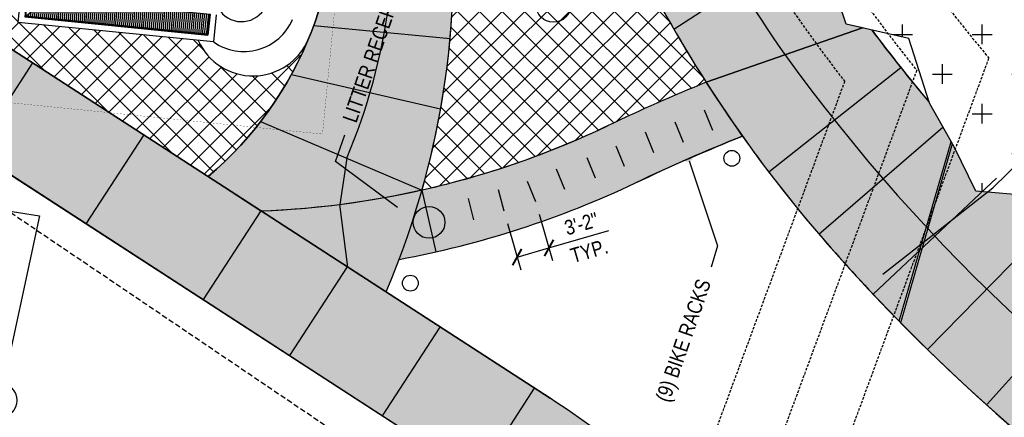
# Model space of a CAD drawing. Extents: x -7 to 1611950, y -7 to 575670.
# Tile 10 of 25: x 1609744 to 1609837, y 575060 to 575098. Entities that reach past the tile are written whole.
import ezdxf
from ezdxf import colors
from ezdxf.entities.mleader import LeaderData, LeaderLine
from ezdxf.enums import TextEntityAlignment as Align
from ezdxf.math import Vec2, Vec3

# ---------------------------------------------------------------- set-up
doc = ezdxf.new("R2010")
doc.units = 0
doc.header["$MEASUREMENT"] = 0
for name, pattern in [('DASHED', [0.75, 0.5, -0.25]), ('HIDDEN', [0.375, 0.25, -0.125]), ('HIDDEN2', [0.1875, 0.125, -0.0625])]:
    doc.linetypes.add(name, pattern=pattern)
for name, color, linetype in [('3001.687.19 P-Series Lighting$0$EN-LITE', 3, 'Continuous'), ('L-ANNO-MACH', 7, 'HIDDEN'), ('L-ANNO-MACH-OVERALL', 7, 'HIDDEN'), ('L-PAVE-JONT', 1, 'Continuous'), ('L-PAVE-SCLPT-CONC', 4, 'Continuous'), ('L-PAVE-SDWK', 4, 'Continuous'), ('L-STON-HTCH2', 9, 'Continuous'), ('L-UTIL-STRM-PATT', 9, 'Continuous'), ('X-XREF-SURV', 252, 'Continuous')]:
    doc.layers.add(name, color=color, linetype=linetype)
for name, color, linetype, lineweight in [('L-ANNO-DIMS', 2, 'Continuous', 25), ('L-ANNO-KEYN', 2, 'Continuous', 25), ('L-ANNO-KEYN-20SC', 2, 'Continuous', 25), ('L-ANNO-NOTE', 2, 'Continuous', 25), ('L-ANNO-NOTE-ROTATE', 2, 'Continuous', 25), ('L-ANNO-SCRN', 9, 'Continuous', 25), ('P-LOW', 4, 'DASHED', 30)]:
    doc.layers.add(name, color=color, linetype=linetype, lineweight=lineweight)
doc.layers.add('L-ANNO-NPLT', color=8, linetype='Continuous', plot=False)
doc.styles.add('2001_018K_04-26-04$0$LEROY', font='simplex.shx')
doc.styles.add('3001.687.19 P-Series Lighting$0$SIMPLEX', font='ARIALN.TTF')
doc.styles.add('RDG 3-32 ANNO DOT', font='ARIALN.TTF', dxfattribs={"height": 0.07035})
doc.styles.add('RDG Standard', font='ARIALN.TTF')
doc.styles.add('RDG_Standard', font='ARIALN.TTF')
doc.styles.get("Standard").update_dxf_attribs({"font": 'arial.ttf'})
doc.linetypes.add('SMALL_GAS', pattern='A,0.25,-0.15,["G",2001_018K_04-26-04$0$LEROY,S=0.08,R=0,X=-0.1,Y=-0.04],-0.05,0.25', length=0.7)
doc.dimstyles.new('RDG-ENG', dxfattribs={"dimscale": 12, "dimtxt": 0.09375, "dimasz": 0.0625, "dimexe": 0.0625, "dimexo": 0.0625, "dimgap": 0.03125, "dimtad": 1, "dimlfac": 12, "dimzin": 3, "dimdsep": 46, "dimlunit": 4, "dimtxsty": 'RDG Standard', "dimblk": 'ARCHTICK', "dimcen": 0.0937, "dimclrd": 256, "dimclre": 256, "dimclrt": 256, "dimadec": 0, "dimazin": 0, "dimtfac": 0.75, "dimtofl": 0, "dimtmove": 0, "dimatfit": 3, "dimfxl": 1, "dimtolj": 1, "dimtzin": 0, "dimarcsym": 0})
pattern_1 = [(50, (0, 0), (1.0758902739, -0.09412820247), [0.1125, -1.2375]), (355, (0, 0), (-0.2081270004, 1.12828820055), [0.09, -0.99]), (100.45144446, (0.0897, -0.0078), (0.8677632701, 1.03415998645), [0.095610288, -1.051713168]), (46.1842, (0, 0.3), (1.600861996, -0.2482789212), [0.16875, -1.85625]), (96.63563549, (0.1334, 0.2793), (1.4019929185, 1.4611779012), [0.143415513, -1.57757064]), (351.18416399, (0, 0.3), (1.4019929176, 1.4611779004), [0.135, -1.4850000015]), (21, (0.15, 0.225), (0.8953605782, -0.603928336), [0.1125, -1.2375]), (326, (0.15, 0.225), (0.3649729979, 1.0877250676), [0.09, -0.99]), (71.45144474, (0.2246, 0.1747), (1.2603335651, 0.4837967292), [0.095610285, -1.051713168]), (37.5, (0, 0), (0.01823978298, 0.49934078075), [0, -0.978, 0, -1.005, 0, -0.99375]), (7.5, (0, 0), (0.39460430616, 0.59161756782), [0, -0.573, 0, -0.9555, 0, -0.37875]), (327.5, (-0.3345, 0), (0.80073365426, -0.0338323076), [0, -0.375, 0, -1.17, 0, -1.5525]), (317.5, (-0.4845, 0), (0.874779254, 0.1501574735), [0, -0.4875, 0, -0.777, 0, -1.1025])]

# ---------------------------------------------------------------- blocks, each defined once
blk = doc.blocks.new('*U29')
at = {"layer": 'L-ANNO-KEYN', "linetype": 'HIDDEN2', "const_width": 0.0156}
for points in [[(-0.158, 48.561, -0.414214), (-0.033, 48.686)], [(30.265, 48.686, -0.414214), (30.39, 48.561)], [(30.39, 48.561), (30.549, 0.125, -0.414214), (30.424, 0)], [(0.125, 0, -0.414214), (0, 0.125)]]:
    blk.add_lwpolyline(points, format="xyb", dxfattribs=at)
for points in [[(0, 0.125), (-0.158, 48.561)], [(-0.033, 48.686), (30.265, 48.686)], [(30.424, 0), (0.125, 0)]]:
    blk.add_lwpolyline(points, dxfattribs=at)
blk = doc.blocks.new('KEYNOTE-CIRCLE')
at = {"layer": 'L-ANNO-NOTE', "color": 0, "transparency": 16777216}
blk.add_circle((0, 0), 0.0971, dxfattribs=at)
at = {"layer": 'L-ANNO-NOTE', "color": 0, "transparency": 16777216, "style": 'RDG_Standard'}
blk.add_attdef('#', text='', height=0.0938, dxfattribs=at).set_placement((0, 0), align=Align.MIDDLE_CENTER)
blk = doc.blocks.new('_ArchTick')
at = {"color": 0, "linetype": 'ByBlock', "const_width": 0.15}
blk.add_lwpolyline([(-0.5, -0.5), (0.5, 0.5)], dxfattribs=at)
blk = doc.blocks.new('*D76')
at = {"layer": 'L-ANNO-DIMS', "lineweight": -2, "transparency": 16777216}
for p, q in [((1609792.901, 575079.257), (1609794.165, 575074.874)), ((1609789.893, 575078.39), (1609791.156, 575074.006)), ((1609793.819, 575076.075), (1609799.476, 575077.706)), ((1609790.81, 575075.207), (1609793.819, 575076.075))]:
    blk.add_line(p, q, dxfattribs=at)
at = {"layer": 'L-ANNO-DIMS', "lineweight": -2, "transparency": 16777216, "xscale": 1.25, "yscale": 1.25, "zscale": 1.25}
for p, rotation in [((1609793.819, 575076.075), 16.0843061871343), ((1609790.81, 575075.207), 196.0843061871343)]:
    blk.add_blockref('_ArchTick', p, dxfattribs=dict(at, rotation=rotation))
at = {"layer": 'L-ANNO-DIMS', "transparency": 16777216, "char_height": 1.4, "attachment_point": 5, "rotation": 16.08431, "style": 'RDG Standard'}
for s, insert in [('\\A1;3\'-2"', (1609796.877, 575078.351)), ('\\A1;TYP. ', (1609797.615, 575075.79))]:
    blk.add_mtext(s, dxfattribs=dict(at, insert=insert))
blk = doc.blocks.new('viewports_Rebid')
at = {"layer": 'L-ANNO-MACH', "flags": 128}
blk.add_lwpolyline([(142.408, 53.691, 0.056057), (161.669, 23.291, 0.056057)], format="xyb", dxfattribs=at)
blk.add_lwpolyline([(161.669, 23.291), (77.459, -204.912)], dxfattribs=at)
at = {"layer": 'L-ANNO-MACH-OVERALL', "flags": 128}
for points in [[(147.803, 56.316, 0.061519), (168.488, 24.441, 0.061519)], [(137.012, 51.066, 0.050926), (154.878, 22.22, 0.050926)]]:
    blk.add_lwpolyline(points, format="xyb", dxfattribs=at)
for points in [[(80.902, -212.914), (168.488, 24.441)], [(69.523, -209.088), (154.878, 22.22)]]:
    blk.add_lwpolyline(points, dxfattribs=at)
blk = doc.blocks.new('3001.687.19 P-Series Lighting$0$DM_ELEC-LF32')
blk.add_circle((0, 0), 3)
at = {"style": '3001.687.19 P-Series Lighting$0$SIMPLEX', "flags": 1}
blk.add_attdef('CON_CENTER', text='', height=9.6, dxfattribs=at).set_placement((0, 0), align=Align.MIDDLE_CENTER)
for tag, p in [('CON_TYPE', (0, -16.46)), ('CON_WIDTH', (0, -32.91))]:
    blk.add_attdef(tag, p, '', height=9.6, dxfattribs=at)
blk = doc.blocks.new('3001.687.19 P-Series Lighting')
at = {"layer": '3001.687.19 P-Series Lighting$0$EN-LITE', "xscale": 0.25, "yscale": 0.25, "zscale": 0.25}
for p in [(1609811.077, 575084.541), (1609780.736, 575072.744, 28.102)]:
    blk.add_blockref('3001.687.19 P-Series Lighting$0$DM_ELEC-LF32', p, dxfattribs=at)

msp = doc.modelspace()

# ---------------------------------------------------------------- hatches: boundary and pattern name
at = {"layer": 'L-ANNO-SCRN', "ltscale": 0.01}
h = msp.add_hatch(dxfattribs=at)
h.set_pattern_fill('AR-CONC', color=256, scale=0.15)
h.set_pattern_definition(pattern_1)
edge = h.paths.add_edge_path()
edge.add_line((1609823.41425, 575096.86314), (1609821.87195, 575097.22195))
edge.add_line((1609821.87195, 575097.22195), (1609820.46651, 575101.33135))
edge.add_line((1609820.46651, 575101.33135), (1609820.55678, 575101.88877))
edge.add_arc((1609953.16882, 575193.21071), 161.01444, 205.9244814, 214.5528485, ccw=False)
edge.add_arc((1609754.96065, 575095.55331), 59.95425, 27.0487684, 101.8196357)
edge.add_arc((1609779.6885, 575156.55224), 37.08076, 166.0396322, 183.5807293, ccw=False)
edge.add_line((1609743.703, 575165.498), (1609735.1869, 575168.47243))
edge.add_line((1609735.1869, 575168.47243), (1609732.86664, 575161.76667))
edge.add_line((1609732.86664, 575161.76667), (1609732.42378, 575161.9316))
edge.add_line((1609732.42378, 575161.9316), (1609733.00663, 575163.73554))
edge.add_line((1609733.00663, 575163.73554), (1609728.2796, 575165.37314))
edge.add_line((1609728.2796, 575165.37314), (1609724.88752, 575166.56539))
edge.add_line((1609724.88752, 575166.56539), (1609718.13796, 575129.31095))
edge.add_arc((1609742.7426, 575124.88246), 25, 169.7968085, 237.0166115)
edge.add_arc((1609744.8081, 575117.58825), 20.80299, 144.4194399, 221.1041106, ccw=False)
edge.add_line((1609727.88906, 575129.69241), (1609725.16631, 575130.85968))
edge.add_arc((1609750.15888, 575115.31733), 29.43116, 121.8778335, 148.1234013, ccw=False)
edge.add_line((1609734.61599, 575140.30957), (1609735.71899, 575146.4292))
edge.add_arc((1609749.23068, 575121.3693), 28.47041, 101.7504044, 118.3324725, ccw=False)
edge.add_arc((1609750.52983, 575101.57785), 48.1907, 19.562875, 98.468835, ccw=False)
edge.add_arc((1609916.47487, 575160.55426), 127.92282, 199.5658971, 212.5528258)
edge.add_line((1609808.64928, 575091.72193), (1609823.41425, 575096.86314))
h = msp.add_hatch(dxfattribs=at)
h.set_pattern_fill('TRIANG', color=256, scale=5)
edge = h.paths.add_edge_path()
edge.add_arc((1609739.11956, 574977.49694), 100.60354, 45.1769107, 56.9955513)
edge.add_line((1609793.91873, 575061.86591), (1609729.13271, 575103.91175))
edge.add_arc((1609742.7426, 575124.88246), 25, 169.7968085, 237.0166115, ccw=False)
edge.add_line((1609718.13796, 575129.31095), (1609724.84293, 575166.56371))
edge.add_line((1609724.84293, 575166.56371), (1609718.03626, 575167.78881))
edge.add_line((1609718.03626, 575167.78881), (1609698.63573, 575111.78779))
edge.add_line((1609698.63573, 575111.78779), (1609788.47444, 575053.47784))
edge.add_arc((1609739.07197, 574977.43171), 90.68417, 45.2602565, 56.9907086, ccw=False)
edge.add_line((1609802.90343, 575041.84571), (1609810.03702, 575048.85369))
h = msp.add_hatch(dxfattribs=at)
h.set_pattern_fill('ANSI37', color=256, scale=12)
edge = h.paths.add_edge_path()
edge.add_arc((1609749.23068, 575121.3693), 28.47041, 101.7504044, 118.3324725)
edge.add_line((1609735.71899, 575146.4292), (1609734.61599, 575140.30957))
edge.add_arc((1609750.15888, 575115.31733), 29.43116, 102.3275968, 121.8778335, ccw=False)
edge.add_arc((1609749.93155, 575110.30053), 34.30814, 41.8544339, 100.1674236, ccw=False)
edge.add_arc((1609777.93699, 575131.5361), 2.95835, -71.6116679, 145.9552642, ccw=False)
edge.add_arc((1609749.93155, 575110.30053), 34.30814, 9.1845454, 32.4891624, ccw=False)
edge.add_arc((1609705.36754, 575103.09507), 79.4509, -15.7270049, 9.1845454, ccw=False)
edge.add_arc((1609763.4268, 575163.23356), 83.72478, 282.7075446, 295.4528137)
edge.add_arc((1609869.57412, 574941.48046), 162.12445, 112.0726887, 115.6444706, ccw=False)
edge.add_arc((1609916.37045, 575160.50999), 127.8096, 199.562875, 212.5614013, ccw=False)
edge.add_arc((1609750.52983, 575101.57785), 48.1907, 19.562875, 98.468835)
h = msp.add_hatch(dxfattribs=at)
h.set_pattern_fill('AR-CONC', color=256, scale=0.15)
h.set_pattern_definition(pattern_1)
edge = h.paths.add_edge_path()
edge.add_arc((1609705.36754, 575103.09507), 79.4509, 344.2729951, 369.1845454)
edge.add_arc((1609749.93155, 575110.30053), 34.30814, 9.1845454, 32.4891624)
edge.add_arc((1609777.93699, 575131.5361), 2.95835, 145.9552642, 288.3883321, ccw=False)
edge.add_arc((1609749.93155, 575110.30053), 34.30814, 41.8544339, 100.1674236)
edge.add_arc((1609750.15888, 575115.31733), 29.43116, 102.3275968, 148.1234013)
edge.add_line((1609725.16631, 575130.85968), (1609727.88906, 575129.69241))
edge.add_arc((1609744.8081, 575117.58825), 20.80299, 90.703311, 144.4194399, ccw=False)
edge.add_arc((1609744.90615, 575109.60052), 28.79132, 59.2110392, 90.703311, ccw=False)
edge.add_line((1609759.64378, 575134.33395), (1609765.97793, 575133.70128))
edge.add_line((1609765.97793, 575133.70128), (1609765.57289, 575129.64613))
edge.add_arc((1609744.90615, 575109.60052), 28.79132, 6.8966548, 44.1259394, ccw=False)
edge.add_arc((1609739.46079, 575108.94188), 34.27638, -49.6699593, 6.8966548, ccw=False)
edge.add_line((1609761.6441, 575082.812), (1609766.64109, 575079.5705))
edge.add_arc((1609763.4268, 575163.23356), 83.72478, 272.2001961, 282.7075445)
h = msp.add_hatch(dxfattribs=at)
h.set_pattern_fill('ANSI37', color=256, scale=12)
edge = h.paths.add_edge_path()
edge.add_line((1609747.3477, 575133.55217), (1609749.91824, 575133.29541))
edge.add_line((1609749.91824, 575133.29541), (1609750.11702, 575135.28551))
edge.add_line((1609750.11702, 575135.28551), (1609759.64378, 575134.33395))
edge.add_arc((1609744.90615, 575109.60052), 28.79132, 59.2110392, 90.703311)
edge.add_arc((1609744.8081, 575117.58825), 20.80299, 90.703311, 144.4194399)
edge.add_arc((1609744.8081, 575117.58825), 20.80299, 144.4194399, 221.1041105)
edge.add_line((1609729.13271, 575103.91175), (1609761.6441, 575082.812))
edge.add_arc((1609739.42728, 575108.96629), 34.31667, 310.3463082, 337.4898986)
edge.add_arc((1609765.89081, 575097.99753), 5.67, 204.1062879, 337.5061547, ccw=False)
edge.add_line((1609760.71529, 575095.68173), (1609743.7345, 575097.37782))
edge.add_line((1609743.7345, 575097.37782), (1609747.3477, 575133.55217))
h = msp.add_hatch(dxfattribs=at)
h.set_pattern_fill('AR-CONC', color=256, scale=0.15)
h.set_pattern_definition(pattern_1)
edge = h.paths.add_edge_path()
edge.add_line((1609824.29922, 575096.65725), (1609823.41425, 575096.86314))
edge.add_line((1609823.41425, 575096.86314), (1609808.65062, 575091.7224))
edge.add_arc((1609916.37156, 575160.51082), 127.81099, 212.5614817, 221.3720325)
edge.add_arc((1609954.03499, 575193.68314), 178, 221.3720803, 224.3979227)
edge.add_line((1609826.85434, 575069.14768), (1609831.77518, 575086.10579))
edge.add_line((1609831.77518, 575086.10579), (1609829.69167, 575089.84318))
edge.add_arc((1609923.4727, 575169.59939), 123.10945, 216.3344975, 220.3795476, ccw=False)
h = msp.add_hatch(dxfattribs=at)
h.set_pattern_fill('AR-CONC', color=256, scale=0.15)
h.set_pattern_definition(pattern_1)
edge = h.paths.add_edge_path()
edge.add_line((1609812.07628, 575086.63156), (1609808.64882, 575091.72175))
edge.add_arc((1609869.57412, 574941.48046), 162.12445, 112.0733606, 115.6444706)
edge.add_arc((1609763.7536, 575161.90571), 82.38583, 272.0085392, 295.6444706, ccw=False)
edge.add_line((1609766.64109, 575079.5705), (1609778.44241, 575071.90998))
edge.add_line((1609778.44241, 575071.90998), (1609779.6828, 575074.99367))
edge.add_arc((1609763.4268, 575163.23356), 89.72478, 280.4382808, 295.4528137)
edge.add_arc((1609876.40361, 574925.86986), 173.15406, 111.8083669, 115.4528137, ccw=False)
h = msp.add_hatch(dxfattribs=at)
h.set_pattern_fill('AR-CONC', color=256, scale=0.15)
h.set_pattern_definition(pattern_1)
edge = h.paths.add_edge_path()
edge.add_line((1609837.51588, 575081.1438), (1609834.09357, 575081.43829))
edge.add_line((1609834.09357, 575081.43829), (1609832.05024, 575085.61781))
edge.add_line((1609832.05024, 575085.61781), (1609831.87798, 575085.92342))
edge.add_line((1609831.87798, 575085.92342), (1609826.99821, 575069.00092))
edge.add_arc((1609954.03499, 575193.68314), 178, 224.4640774, 274.9644501)
edge.add_arc((1609953.42961, 575197.15042), 181.5069, 275.0601151, 284.7476127)
edge.add_arc((1609954.03499, 575193.68314), 178, 284.8432776, 307.6906726)
edge.add_line((1610062.86388, 575052.82764), (1610053.40858, 575065.69336))
edge.add_arc((1610038.45418, 575086.34528), 25.49777, 304.0654735, 305.9089304, ccw=False)
edge.add_arc((1609954.03896, 575193.66795), 161.98553, 223.9997737, 307.5387938, ccw=False)
at = {"layer": 'L-STON-HTCH2'}
h = msp.add_hatch(dxfattribs=at)
h.set_pattern_fill('CROSS', color=256, scale=15)
edge = h.paths.add_edge_path()
edge.add_line((1609801.97707, 575136.97236), (1609806.0818, 575135.99039))
edge.add_line((1609806.0818, 575135.99039), (1609807.27586, 575134.79633))
edge.add_line((1609807.27586, 575134.79633), (1609810.12906, 575135.59245))
edge.add_line((1609810.12906, 575135.59245), (1609812.61748, 575135.59245))
edge.add_line((1609812.61748, 575135.59245), (1609817.46099, 575132.70714))
edge.add_line((1609817.46099, 575132.70714), (1609819.88288, 575129.15866))
edge.add_line((1609819.88288, 575129.15866), (1609822.27164, 575127.8653))
edge.add_line((1609822.27164, 575127.8653), (1609823.46602, 575123.65346))
edge.add_line((1609823.46602, 575123.65346), (1609829.00638, 575123.65346))
edge.add_line((1609829.00638, 575123.65346), (1609831.19581, 575122.49264))
edge.add_line((1609831.19581, 575122.49264), (1609835.87366, 575115.09708))
edge.add_line((1609835.87366, 575115.09708), (1609840.60604, 575114.16131))
edge.add_line((1609840.60604, 575114.16131), (1609841.68066, 575112.75645))
edge.add_line((1609841.68066, 575112.75645), (1609841.44246, 575109.931))
edge.add_line((1609841.44246, 575109.931), (1609842.86382, 575105.02007))
edge.add_line((1609842.86382, 575105.02007), (1609845.2471, 575099.90033))
edge.add_line((1609845.2471, 575099.90033), (1609846.67419, 575096.4642))
edge.add_line((1609846.67419, 575096.4642), (1609851.67059, 575093.83114))
edge.add_line((1609851.67059, 575093.83114), (1609857.39828, 575091.95036))
edge.add_line((1609857.39828, 575091.95036), (1609865.87137, 575091.95036))
edge.add_line((1609865.87137, 575091.95036), (1609871.55732, 575090.17013))
edge.add_line((1609871.55732, 575090.17013), (1609873.3601, 575086.33435))
edge.add_line((1609873.3601, 575086.33435), (1609872.52393, 575083.36696))
edge.add_line((1609872.52393, 575083.36696), (1609874.11278, 575081.06822))
edge.add_line((1609874.11278, 575081.06822), (1609872.39892, 575079.35436))
edge.add_line((1609872.39892, 575079.35436), (1609866.3989, 575079.8354))
edge.add_line((1609866.3989, 575079.8354), (1609854.46217, 575078.10083))
edge.add_line((1609854.46217, 575078.10083), (1609848.7123, 575079.61428))
edge.add_line((1609848.7123, 575079.61428), (1609844.72713, 575081.77382))
edge.add_line((1609844.72713, 575081.77382), (1609839.21103, 575080.99794))
edge.add_line((1609839.21103, 575080.99794), (1609834.09357, 575081.43829))
edge.add_line((1609834.09357, 575081.43829), (1609832.05024, 575085.61781))
edge.add_line((1609832.05024, 575085.61781), (1609829.72202, 575089.74824))
edge.add_line((1609829.72202, 575089.74824), (1609827.77157, 575095.84942))
edge.add_line((1609827.77157, 575095.84942), (1609821.87195, 575097.22195))
edge.add_line((1609821.87195, 575097.22195), (1609820.46651, 575101.33135))
edge.add_line((1609820.46651, 575101.33135), (1609820.6974, 575102.75708))
edge.add_line((1609820.6974, 575102.75708), (1609822.24737, 575107.39867))
edge.add_line((1609822.24737, 575107.39867), (1609820.44355, 575111.88549))
edge.add_line((1609820.44355, 575111.88549), (1609820.14326, 575114.82671))
edge.add_line((1609820.14326, 575114.82671), (1609818.13776, 575117.34092))
edge.add_line((1609818.13776, 575117.34092), (1609816.56769, 575117.34092))
edge.add_line((1609816.56769, 575117.34092), (1609811.65165, 575120.91694))
edge.add_line((1609811.65165, 575120.91694), (1609808.35709, 575122.81743))
edge.add_line((1609808.35709, 575122.81743), (1609809.54458, 575123.42376))
edge.add_arc((1609756.09536, 575102.45763), 57.41427, 21.4182262, 36.9524918)
at = {"layer": 'L-UTIL-STRM-PATT'}
h = msp.add_hatch(dxfattribs=at)
h.set_pattern_fill('ANSI31', color=256, scale=1.5, angle=39)
h.set_pattern_definition([(84, (1609745.37616, 575098.72131), (-0.1864729, 0.019599), [])])
h.paths.add_polyline_path([(1609746.5618, 575099.69161), (1609761.84226, 575098.16536), (1609761.64348, 575096.17526), (1609744.37292, 575097.90029)])

# ---------------------------------------------------------------- linework, layer by layer
at = {"layer": 'L-ANNO-NPLT'}
msp.add_lwpolyline([(1609823.41425, 575096.86314), (1609821.87195, 575097.22195), (1609820.46651, 575101.33135), (1609820.55678, 575101.88877, -0.03530255), (1609808.35709, 575122.81743, 0.33833965), (1609742.68013, 575154.23637, -0.06816439), (1609743.63402, 575165.52209), (1609735.20639, 575168.46562), (1609732.86664, 575161.76667), (1609732.42378, 575161.9316), (1609733.00663, 575163.73554), (1609728.2796, 575165.37314), (1609724.60564, 575165.24534), (1609718.13796, 575129.31095, 0.30201209), (1609729.13271, 575103.91175, -0.3476727), (1609727.88906, 575129.69241), (1609725.16631, 575130.85968, -0.11502114), (1609734.61599, 575140.30957), (1609735.71899, 575146.4292, -0.07247944), (1609743.43272, 575149.24309, -0.35857353), (1609795.9387, 575117.71408, 0.0567269), (1609808.64928, 575091.72193)], format="xyb", close=True, dxfattribs=at)
for points in [[(1609829.68538, 575089.86285, -0.01251949), (1609824.30771, 575096.65528), (1609823.41425, 575096.86314), (1609808.65062, 575091.7224, 0.03846223), (1609820.45788, 575076.03471, 0.01320349), (1609826.85434, 575069.14768), (1609831.77518, 575086.10579)], [(1609812.07628, 575086.63156), (1609808.64882, 575091.72175, 0.01558317), (1609799.409, 575087.63515, -0.0566359), (1609781.83541, 575081.52865, -0.0566359)], [(1609779.6828, 575074.99367, 0.06560715), (1609801.9876, 575082.21751, -0.01590324), (1609812.07628, 575086.63156)], [(1609831.87798, 575085.92342), (1609826.99821, 575069.00092, 0.22398637), (1609969.43869, 575016.3509), (1609999.63431, 575021.62297, 0.10002213), (1610062.86388, 575052.82764), (1610053.40858, 575065.69336, -0.00804377), (1610052.7365, 575065.22298, -0.38155802), (1609837.51588, 575081.1438, -0.38155802)]]:
    msp.add_lwpolyline(points, format="xyb", dxfattribs=at)
at = {"layer": 'L-ANNO-SCRN'}
for points in [[(1609810.03702, 575048.85369, 0.05161431), (1609793.91873, 575061.86591), (1609729.13271, 575103.91175, -0.30201209), (1609718.13796, 575129.31095), (1609724.84293, 575166.56371), (1609718.03626, 575167.78881), (1609698.63573, 575111.78779), (1609788.47444, 575053.47784, -0.0512285), (1609802.90343, 575041.84571)], [(1609781.84413, 575081.55957, 0.10912726), (1609783.79983, 575115.77662, 0.41924696), (1609743.8753, 575144.06989, 0.12481676), (1609730.93327, 575137.60117), (1609732.95544, 575134.68441, -0.14958483), (1609744.55275, 575138.38967, -0.13828239), (1609759.64378, 575134.33395), (1609765.97793, 575133.70128), (1609765.57289, 575129.64613, -0.16388749), (1609773.48915, 575113.05775, -0.25195564), (1609761.6441, 575082.812), (1609766.64109, 575079.5705, 0.04587911)]]:
    msp.add_lwpolyline(points, format="xyb", close=True, dxfattribs=at)
at = {"layer": 'L-PAVE-JONT'}
for p, q in [((1609805.60414, 575096.74386), (1609818.3992, 575105.10023)), ((1609771.62223, 575097.08813), (1609784.48881, 575095.86528)), ((1609808.65062, 575091.7224), (1609823.41425, 575096.86314)), ((1609745.09843, 575093.55006), (1609739.65497, 575085.16327)), ((1609814.55163, 575083.25572), (1609827.02094, 575093.12753)), ((1609769.50849, 575092.44928), (1609783.59719, 575089.21819)), ((1609766.60214, 575088.00825), (1609781.8229, 575081.52583)), ((1609819.28792, 575077.38206), (1609830.99689, 575087.48653)), ((1609755.5749, 575086.75088), (1609750.13144, 575078.36408)), ((1609774.74016, 575084.54232), (1609774.0718, 575080.18825)), ((1609824.41084, 575071.69307), (1609836.06244, 575082.65847)), ((1609781.82393, 575081.52607), (1609783.13569, 575075.70016)), ((1609774.83264, 575074.2527), (1609774.0718, 575080.18825)), ((1609766.61671, 575079.5848), (1609761.17325, 575071.198)), ((1609829.5275, 575066.47511), (1609840.72452, 575077.91326)), ((1609774.79017, 575074.28026), (1609769.34671, 575065.89346)), ((1609835.17792, 575061.32343), (1609845.79694, 575073.14881)), ((1609778.11053, 575060.20455), (1609783.55423, 575068.59243)), ((1609787.01768, 575054.42336), (1609792.4616, 575062.81158))]:
    msp.add_line(p, q, dxfattribs=at)
msp.add_lwpolyline([(1609761.75934, 575098.17364), (1609761.56884, 575096.26646), (1609744.46412, 575097.97493), (1609747.94481, 575132.82254), (1609749.85198, 575132.63205)], dxfattribs=at)
for centre, radius, start, end in [((1609915.96794, 575164.69503), 122.17793, 201.2037309, 215.0733034), ((1609721.98414, 575106.7634), 57.24486, 337.1589477, 7.5180255), ((1609954.03499, 575193.68314), 170, 215.6968747, 307.7565851)]:
    msp.add_arc(centre, radius, start, end, dxfattribs=at)
at = {"layer": 'L-PAVE-SCLPT-CONC'}
msp.add_lwpolyline([(1609839.21103, 575080.99794), (1609834.09357, 575081.43829), (1609832.05024, 575085.61781), (1609829.72202, 575089.74824), (1609827.77157, 575095.84942), (1609821.87195, 575097.22195), (1609820.46651, 575101.33135)], dxfattribs=at)
at = {"layer": 'L-PAVE-SDWK'}
for p, q in [((1609788.47444, 575053.47784), (1609698.63573, 575111.78779)), ((1609808.45628, 575089.13359), (1609809.24562, 575087.20648)), ((1609805.68013, 575087.99648), (1609806.46948, 575086.06937)), ((1609802.89018, 575087.02895), (1609803.67952, 575085.10184)), ((1609800.13662, 575085.72586), (1609800.92597, 575083.79875)), ((1609797.40142, 575084.62465), (1609798.19077, 575082.69754)), ((1609794.48264, 575083.54179), (1609795.27198, 575081.61468)), ((1609791.7658, 575082.38552), (1609792.55515, 575080.45841)), ((1609789.02817, 575081.60786), (1609789.54624, 575079.59083)), ((1609786.18284, 575080.74525), (1609786.70091, 575078.72822))]:
    msp.add_line(p, q, dxfattribs=at)
for points in [[(1609724.93258, 575167.0618), (1609718.13796, 575129.31095, 0.30201209), (1609729.13271, 575103.91175), (1609793.91873, 575061.86591)], [(1609749.86027, 575132.71497), (1609747.87017, 575132.91375), (1609744.37292, 575097.90029), (1609761.64348, 575096.17526), (1609761.84226, 575098.16536, -0.0523913)]]:
    msp.add_lwpolyline(points, format="xyb", dxfattribs=at)
for points in [[(1609762.16595, 575095.53684), (1609743.7345, 575097.37782), (1609747.3477, 575133.55217), (1609749.91824, 575133.29541)], [(1609762.4227, 575098.10738), (1609762.16595, 575095.53684)]]:
    msp.add_lwpolyline(points, dxfattribs=at)
msp.add_circle((1609782.50267, 575078.48235), 1.5, dxfattribs=at)
for centre, radius, start, end in [((1609916.37045, 575160.50999), 127.8096, 199.562875, 221.3720804), ((1609705.36754, 575103.09507), 79.4509, 336.889375, 9.1845454), ((1609739.46079, 575108.94188), 34.27638, 310.3300407, 6.8966548), ((1609764.8093, 575099.95258), 2.5, 209.799586, 326.8853331), ((1609765.02795, 575099.63671), 5, 235.0822457, 336.4887669), ((1609765.89081, 575097.99753), 5.67, 204.1062879, 337.5061547), ((1609954.03499, 575193.68314), 162, 216.7936322, 219.865489), ((1609869.57412, 574941.48046), 162.12445, 112.0733606, 115.6444706), ((1609763.4268, 575163.23356), 83.72478, 272.2001961, 295.4528137), ((1609869.57412, 574941.48046), 156.12445, 111.6097069, 115.6444706), ((1609763.4268, 575163.23356), 89.72478, 280.4382808, 295.4528137), ((1609954.03499, 575193.68314), 178, 221.3720804, 274.9644501), ((1609739.11956, 574977.49694), 100.60354, 45.1769107, 56.9955513)]:
    msp.add_arc(centre, radius, start, end, dxfattribs=at)
at = {"layer": 'L-UTIL-STRM-PATT'}
msp.add_lwpolyline([(1609746.5618, 575099.69161), (1609761.84226, 575098.16536), (1609761.64348, 575096.17526), (1609744.37292, 575097.90029)], close=True, dxfattribs=at)
at = {"layer": 'P-LOW', "flags": 128}
msp.add_lwpolyline([(1609768.39348, 575189.32246, -0.19243926), (1609866.27946, 575152.04524, 0.21421418), (1609924.56232, 575132.58867, 0.03009624), (1609933.46777, 575134.02607, -0.1509132), (1609980.53601, 575130.28264, -0.25311502), (1610066.30971, 575127.83126, -0.14631035), (1610112.12543, 575129.26245, 0.00938666), (1610159.75167, 575113.51199, -0.06333647), (1610223.14468, 575103.32128), (1610245.45051, 575067.7303, 0.41867317), (1610313.22413, 575063.24931, -0.19759583), (1610396.77927, 575053.63098, 0.1856477), (1610415.34818, 575026.14442, 0.161188), (1610445.00321, 575036.53061, -0.26271895), (1610493.65504, 575043.51992, -0.34250725), (1610575.59029, 575040.48745, -0.20234322), (1610637.46917, 575034.14507), (1610634.58034, 575029.29325), (1610745.06722, 574971.40117), (1610769.77844, 574955.42647), (1610834.96925, 574951.22035), (1610892.07272, 574894.69203), (1610949.00752, 574869.61675), (1610944.86985, 574856.93739), (1610893.61299, 574863.22921), (1610881.843, 574849.81199), (1610850.27394, 574831.12413), (1610795.71156, 574830.84652), (1610741.47516, 574850.47534), (1610699.11653, 574878.06367), (1610674.41757, 574903.21479), (1610561.04848, 574929.4764), (1610506.73611, 574943.40144), (1610466.13018, 574960.09361), (1610411.23786, 574950.9497), (1610385.39936, 574949.09687), (1610354.57182, 574943.19389), (1610335.09178, 574927.86621), (1610224.09867, 574975.37816), (1610174.71191, 574993.40102), (1610134.30568, 574986.2488), (1610067.11292, 574969.35564), (1610068.52076, 574928.90019), (1610058.52681, 574928.5524), (1610057.13291, 574968.6075), (1610003.45499, 574966.20909), (1609981.01786, 574970.13509), (1609937.78259, 574943.06907), (1609923.45858, 574962.32465), (1609911.55722, 574975.31445), (1609888.08444, 574995.21448), (1609816.54125, 575053.30649), (1609802.30782, 575039.22773), (1609741.20444, 575080.62337), (1609724.13607, 575075.53459), (1609659.86614, 574893.31707), (1609621.44795, 574905.91925), (1609694.49493, 575114.20067), (1609664.18272, 575125.24511), (1609669.37052, 575139.48336), (1609645.0673, 575149.60029), (1609656.91909, 575231.6996), (1609675.66202, 575228.99388), (1609667.53233, 575172.67815), (1609710.44714, 575157.78936), (1609718.82219, 575181.92925), (1609754.05055, 575170.05763)], format="xyb", close=True, dxfattribs=at)
at = {"layer": 'X-XREF-SURV', "color": 1, "linetype": 'SMALL_GAS'}
msp.add_polyline3d([(1609825.31526, 575073.58583, 788.55), (1609835.68694, 575081.75638, 787.8), (1609845.39546, 575091.23953, 785), (1609853.80362, 575102.26566, 783.9), (1609865.08474, 575121.96753, 785.8), (1609867.32015, 575128.45055, 781.6), (1609871.35409, 575135.70737, 774.7), (1609875.30251, 575142.4141, 770.5), (1609878.9944, 575149.63857, 766.55), (1609933.88852, 575172.71697, 761.33), (1609972.47121, 575211.19665, 760.5), (1610040.48106, 575251.22384, 756.35), (1610084.4847, 575314.3395, 753.35), (1610150.93875, 575372.71167, 751.35), (1610215.375, 575432.238, 752.32)], dxfattribs=at)

# ---------------------------------------------------------------- block references
at = {"layer": 'L-ANNO-KEYN-20SC', "rotation": 354.2566942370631}
msp.add_blockref('*U29', (1609742.05506, 575089.8876), dxfattribs=at)
at = {"layer": 'L-ANNO-MACH'}
msp.add_blockref('viewports_Rebid', (1609666.84858, 575069.5638), dxfattribs=at)
at = {"layer": 'X-XREF-SURV'}
msp.add_blockref('3001.687.19 P-Series Lighting', (0, 0), dxfattribs=at)

# ---------------------------------------------------------------- dimensions: what is measured, and where the dimension line sits
at = {"layer": 'L-ANNO-DIMS'}
dim = msp.add_linear_dim(base=(1609790.81018, 575075.20728), p1=(1609792.55515, 575080.45841), p2=(1609789.54624, 575079.59083), angle=196.0843062, text='<>\\XTYP. ', dimstyle='RDG-ENG', override={"dimscale": 20, "dimtxt": 0.07, "dimdec": 0}, dxfattribs=at)
dim.commit()
dim.dimension.update_dxf_attribs({"geometry": '*D76', "text_midpoint": (1609797.24805, 575077.06357), "dimtype": 161})

# ---------------------------------------------------------------- leaders
at = {"layer": 'L-ANNO-NOTE'}
ml = msp.add_multileader_block('Standard', dxfattribs=at)
ml.set_content('KEYNOTE-CIRCLE', color=256, scale=16.875)
ml.set_attribute('#', '6', width=0)
ml.set_leader_properties()
ml.build(insert=Vec2(0, 0))
ml.multileader.update_dxf_attribs({"has_dogleg": 0, "text_right_attachment_type": 3, "dogleg_length": 0.36, "arrow_head_size": 2.10938, "scale": 30, "block_connection_type": 1})
ctx = ml.context
ctx.base_point, ctx.scale, ctx.char_height, ctx.arrow_head_size, ctx.landing_gap_size, ctx.plane_origin, ctx.plane_x_axis, ctx.plane_y_axis = Vec3(1609794.23402, 575099.03148), 30, 1.58203, 2.10938, 1.51875, Vec3(1609777.41992, 575067.94541), Vec3(0.32556815, 0.94551858), Vec3(-0.94551858, 0.32556815)
ctx.right_attachment, ctx.attachment_type = 3, 1
notes = []
notes.append((ctx, [(0, (0, 0, 0), (0, 0), (1, 0), 1, [])]))
ctx.block.insert, ctx.block.rotation = Vec3(1609794.23402, 575099.03148), 1.23918377
ml = msp.add_multileader_block('Standard', dxfattribs=at)
ml.set_content('KEYNOTE-CIRCLE', color=256, scale=16.875)
ml.set_attribute('#', 'D', width=0)
ml.set_leader_properties()
ml.build(insert=Vec2(0, 0))
ml.multileader.update_dxf_attribs({"has_dogleg": 0, "text_right_attachment_type": 3, "dogleg_length": 0.36, "arrow_head_size": 2.10938, "scale": 30, "block_connection_type": 1})
ctx = ml.context
ctx.base_point, ctx.scale, ctx.char_height, ctx.arrow_head_size, ctx.landing_gap_size, ctx.plane_origin, ctx.plane_x_axis, ctx.plane_y_axis = Vec3(1609741.97886, 575061.66597), 30, 1.58203, 2.10938, 1.51875, Vec3(1609721.09995, 575045.37074), Vec3(0.32556815, 0.94551858), Vec3(-0.94551858, 0.32556815)
ctx.right_attachment, ctx.attachment_type = 3, 1
notes.append((ctx, [(1, (1, 1, 0), (1609741.86166, 575061.32559), (0.32556815, 0.94551858), 0.36, [(1, [(1609726.0036, 575082.1566), (1609745.73823, 575079.11457)], 0, []), (3, [(1609726.63035, 575051.73387), (1609741.97886, 575061.66597)], 0, [])])]))
ctx.block.insert, ctx.block.rotation = Vec3(1609741.97886, 575061.66597), 1.23918377
at = {"layer": 'L-ANNO-NOTE-ROTATE'}
ml = msp.add_multileader_mtext('Standard', dxfattribs=at)
ml.set_content('TREE PLANTING WELL w/ TREE \\PGRATE & TREE GUARD', color=256, style='RDG 3-32 ANNO DOT')
ml.set_leader_properties()
ml.build(insert=Vec2(0, 0))
ml.multileader.update_dxf_attribs({"has_dogleg": 0, "text_right_attachment_type": 3, "dogleg_length": 0, "arrow_head_size": 1.875, "scale": 20})
ctx = ml.context
ctx.base_point, ctx.scale, ctx.char_height, ctx.arrow_head_size, ctx.landing_gap_size, ctx.plane_origin, ctx.plane_x_axis, ctx.plane_y_axis = Vec3(1609665.61082, 575044.00754), 20, 1.407, 1.875, 1.35, Vec3(1609688.62329, 575027.78904), Vec3(0.32734502, 0.94490488), Vec3(-0.94490488, 0.32734502)
ctx.right_attachment = 3
notes.append((ctx, [(0, (1, 1, 0), (1609665.61082, 575044.00754), (0.32734502, 0.94490488), 0, [(0, [(1609688.62329, 575027.78904), (1609664.85253, 575041.81867)], 0, [])])]))
ctx.mtext.insert, ctx.mtext.text_direction, ctx.mtext.rotation, ctx.mtext.width, ctx.mtext.flow_direction = Vec3(1609665.37258, 575045.51879), Vec3(0.32734502, 0.94490488), 1.23730391, 24.3220969, 5
ml = msp.add_multileader_mtext('Standard', dxfattribs=at)
ml.set_content('LITTER RECEPTACLE', color=256, style='RDG 3-32 ANNO DOT')
ml.set_leader_properties()
ml.build(insert=Vec2(0, 0))
ml.multileader.update_dxf_attribs({"has_dogleg": 0, "text_right_attachment_type": 3, "dogleg_length": 0, "arrow_head_size": 1.875, "scale": 20})
ctx = ml.context
ctx.base_point, ctx.scale, ctx.char_height, ctx.arrow_head_size, ctx.landing_gap_size, ctx.plane_origin, ctx.plane_x_axis, ctx.plane_y_axis = Vec3(1609774.54049, 575086.7506, 786), 20, 1.407, 1.875, 1.35, Vec3(1609781.0344, 575078.78924, 786), Vec3(0.32734502, 0.94490488), Vec3(-0.94490488, 0.32734502)
ctx.right_attachment = 3
notes.append((ctx, [(0, (1, 1, 0), (1609774.54049, 575086.7506, 786), (0.32734502, 0.94490488), 0, [(0, [(1609781.0344, 575078.78924, 786), (1609773.66956, 575084.2366, 786)], 0, [])])]))
ctx.mtext.insert, ctx.mtext.text_direction, ctx.mtext.rotation, ctx.mtext.flow_direction = Vec3(1609774.30633, 575088.26043, 786), Vec3(0.32734502, 0.94490488), 1.23730391, 5
ml = msp.add_multileader_mtext('Standard', dxfattribs=at)
ml.set_content('(9) BIKE RACKS', color=256, style='RDG 3-32 ANNO DOT')
ml.set_leader_properties()
ml.build(insert=Vec2(0, 0))
ml.multileader.update_dxf_attribs({"has_dogleg": 0, "text_right_attachment_type": 3, "dogleg_length": 0, "arrow_head_size": 1.875, "scale": 20})
ctx = ml.context
ctx.base_point, ctx.scale, ctx.char_height, ctx.arrow_head_size, ctx.landing_gap_size, ctx.plane_origin, ctx.plane_x_axis, ctx.plane_y_axis = Vec3(1609804.31528, 575060.44746), 20, 1.407, 1.875, 1.35, Vec3(1609806.40609, 575054.35158), Vec3(0.32734502, 0.94490488), Vec3(-0.94490488, 0.32734502)
ctx.right_attachment, ctx.text_align_type = 3, 2
notes.append((ctx, [(1, (1, 1, 0), (1609809.12123, 575074.24397), (-0.32734502, -0.94490488), 0, [(0, [(1609806.46948, 575086.06937), (1609809.72795, 575076.27329)], 0, [])])]))
ctx.mtext.insert, ctx.mtext.text_direction, ctx.mtext.rotation, ctx.mtext.alignment, ctx.mtext.flow_direction = Vec3(1609807.79557, 575073.2745), Vec3(0.32734502, 0.94490488), 1.23730391, 3, 5
for ctx, leaders in notes:
    for number, flags, end, landing, length, lines in leaders:
        leader = LeaderData()
        leader.index, (leader.has_last_leader_line, leader.has_dogleg_vector, leader.attachment_direction) = number, flags
        leader.last_leader_point, leader.dogleg_vector, leader.dogleg_length = Vec3(end), Vec3(landing), length
        for number, points, colour, breaks in lines:
            line = LeaderLine()
            line.index, line.vertices, line.color, line.breaks = number, Vec3.list(points), colors.encode_raw_color(colour), breaks
            leader.lines.append(line)
        ctx.leaders.append(leader)

doc.saveas('drawing.dxf')
